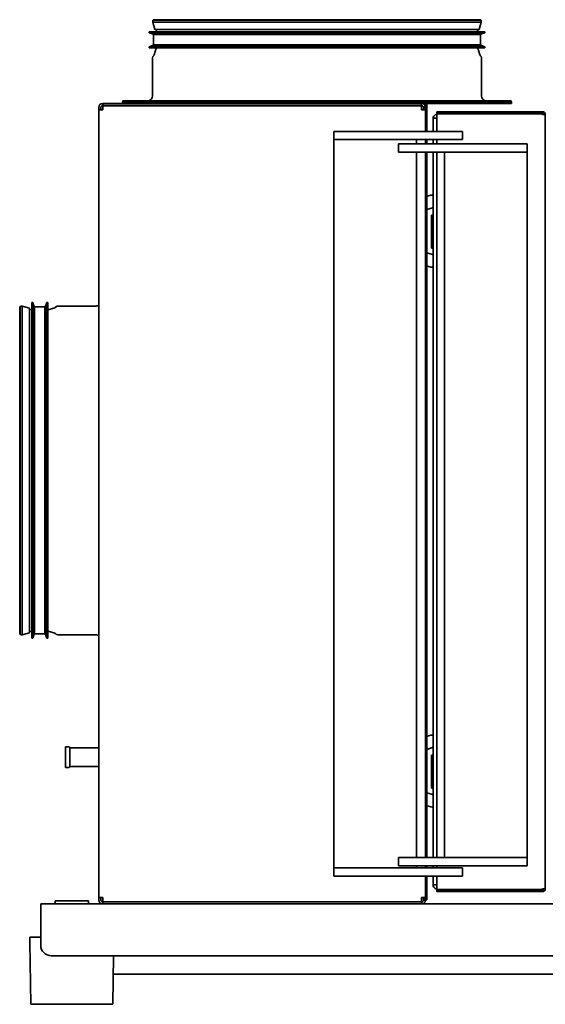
# Model space of a CAD drawing. Header units: millimetres. Extents: x 630 to 1141, y 461 to 937.
# Tile 1 of 4: x 630 to 884, y 461 to 937. Entities that reach past the tile are written whole.
import ezdxf

# ---------------------------------------------------------------- set-up
doc = ezdxf.new("R2010")
doc.units = ezdxf.units.MM
doc.header["$LTSCALE"] = 4
doc.layers.add('Krawędzie widoczne(ISO)', color=7, linetype='Continuous', lineweight=35, true_color=0x262659)

msp = doc.modelspace()

# ---------------------------------------------------------------- linework, layer by layer
at = {"layer": 'Krawędzie widoczne(ISO)'}
for p, q in [((852.75, 936.11), (693.91, 936.11)), ((694.91, 932.44), (693.91, 936.11)), ((852.54, 937.04), (694.11, 937.04)), ((851.98, 937.25), (694.67, 937.25)), ((851.74, 932.44), (852.75, 936.11)), ((854.46, 931.42), (692.19, 931.42)), ((692.19, 930.92), (692.19, 931.42)), ((854.46, 930.92), (692.19, 930.92)), ((694.35, 930.24), (692.19, 930.92)), ((852.35, 930.06), (694.3, 930.06)), ((694.3, 925.06), (694.3, 930.06)), ((852.3, 930.24), (694.35, 930.24)), ((694.35, 930.06), (694.35, 930.24)), ((851.74, 932.44), (694.91, 932.44)), ((695.69, 931.42), (695.54, 932.44)), ((850.96, 931.42), (851.12, 932.44)), ((852.3, 930.24), (854.46, 930.92)), ((852.3, 930.06), (852.3, 930.24)), ((852.35, 925.06), (852.35, 930.06)), ((854.46, 930.92), (854.46, 931.42)), ((694.35, 924.88), (692.19, 924.19)), ((854.46, 924.19), (692.19, 924.19)), ((692.19, 923.69), (692.19, 924.19)), ((854.46, 923.69), (692.19, 923.69)), ((852.35, 925.06), (694.3, 925.06)), ((694.35, 924.88), (694.35, 925.06)), ((852.3, 924.88), (694.35, 924.88)), ((695.65, 923.44), (694.66, 920.29)), ((851, 923.44), (852, 920.29)), ((852.3, 924.88), (852.3, 925.06)), ((852.3, 924.88), (854.46, 924.19)), ((854.46, 923.69), (854.46, 924.19)), ((693.83, 900.47), (693.83, 918.87)), ((852.83, 900.47), (852.83, 918.87)), ((823.78, 896.77), (669.78, 896.77)), ((669.78, 896.77), (669.78, 895.77)), ((823.78, 895.77), (669.78, 895.77)), ((669.78, 895.67), (823.78, 895.67)), ((669.78, 895.67), (669.78, 893.67)), ((679.33, 897.47), (867.33, 897.47)), ((679.33, 896.77), (679.33, 897.47)), ((867.23, 898.07), (679.43, 898.07)), ((679.43, 897.47), (679.43, 898.07)), ((711.78, 895.77), (711.78, 895.67)), ((722.48, 895.77), (722.48, 895.67)), ((724.48, 895.77), (724.48, 895.67)), ((769.08, 895.67), (769.08, 895.77)), ((777.58, 895.77), (777.58, 895.67)), ((822.18, 895.67), (822.18, 895.77)), ((823.78, 896.77), (823.78, 895.77)), ((823.78, 896.77), (867.33, 896.77)), ((823.78, 893.67), (823.78, 895.67)), ((824.35, 895.77), (824.35, 895.77)), ((824.78, 894.9), (824.78, 895.02)), ((825.78, 895.77), (825.51, 895.77)), ((825.58, 895.77), (825.58, 895.64)), ((825.78, 896.27), (825.78, 896.77)), ((825.78, 896.27), (825.78, 895.27)), ((825.78, 895.27), (825.78, 894.77)), ((826.48, 896.77), (826.48, 896.27)), ((826.48, 895.27), (826.48, 896.27)), ((826.48, 894.77), (826.48, 895.27)), ((867.23, 897.47), (867.23, 898.07)), ((867.33, 896.77), (867.33, 897.47)), ((667.78, 893.67), (667.78, 894.77)), ((667.78, 512.87), (667.78, 893.67)), ((667.78, 893.67), (669.78, 893.67)), ((668.78, 894.77), (668.78, 893.67)), ((823.78, 893.67), (825.78, 893.67)), ((824.78, 894.63), (824.78, 894.77)), ((824.78, 894.77), (824.87, 894.77)), ((824.78, 894.63), (824.78, 893.67)), ((824.78, 894.63), (825.78, 894.63)), ((824.87, 894.77), (825.78, 894.77)), ((826.48, 894.77), (825.78, 894.77)), ((825.78, 894.63), (825.78, 894.77)), ((825.78, 894.63), (825.78, 893.67)), ((826.48, 893.92), (825.78, 893.92)), ((825.78, 893.67), (825.78, 893.42)), ((825.78, 893.42), (825.78, 883.27)), ((826.48, 894.77), (826.48, 893.92)), ((826.48, 893.92), (826.48, 893.42)), ((826.48, 893.42), (826.48, 883.27)), ((831.18, 892.77), (831.18, 892.07)), ((831.18, 892.77), (831.68, 892.77)), ((831.68, 892.07), (831.18, 892.07)), ((831.18, 891.27), (831.18, 883.27)), ((881.78, 892.77), (831.68, 892.77)), ((831.68, 892.07), (881.78, 892.07)), ((881.79, 891.77), (831.68, 891.77)), ((881.78, 892.77), (882.28, 892.77)), ((882.28, 892.07), (881.78, 892.07)), ((882.28, 892.07), (882.28, 892.77)), ((882.98, 891.37), (882.28, 891.37)), ((883.68, 891.37), (882.98, 891.37)), ((883.68, 891.37), (883.68, 517.17)), ((829.48, 889.57), (831.18, 889.57)), ((829.48, 883.27), (829.48, 889.57)), ((781.48, 883.27), (781.48, 879.27)), ((781.48, 883.27), (796.98, 883.27)), ((796.98, 883.27), (828.23, 883.27)), ((828.23, 883.27), (843.73, 883.27)), ((843.73, 883.27), (843.73, 879.27)), ((781.48, 875.27), (781.48, 879.27)), ((796.98, 879.27), (781.48, 879.27)), ((796.98, 879.27), (828.23, 879.27)), ((812.73, 877.27), (828.23, 877.27)), ((812.73, 873.27), (812.73, 877.27)), ((821.48, 877.27), (821.48, 879.27)), ((825.78, 879.27), (825.78, 877.27)), ((826.48, 879.27), (826.48, 877.27)), ((843.73, 879.27), (828.23, 879.27)), ((828.23, 877.27), (859.48, 877.27)), ((829.48, 877.27), (829.48, 879.27)), ((831.18, 879.27), (831.18, 877.27)), ((859.48, 877.27), (874.98, 877.27)), ((874.98, 873.27), (874.98, 877.27)), ((781.48, 531.27), (781.48, 875.27)), ((828.23, 873.27), (812.73, 873.27)), ((821.48, 873.27), (821.48, 532.27)), ((825.78, 873.27), (825.78, 532.27)), ((826.48, 873.27), (826.48, 532.27)), ((828.23, 873.27), (859.48, 873.27)), ((829.48, 532.27), (829.48, 873.27)), ((831.18, 873.27), (831.18, 532.27)), ((834.98, 869.27), (834.98, 873.27)), ((874.98, 873.27), (859.48, 873.27)), ((874.98, 869.27), (874.98, 873.27)), ((834.98, 536.27), (834.98, 869.27)), ((874.98, 869.27), (874.98, 536.27)), ((827.25, 852.06), (826.48, 851.8)), ((829.16, 846.37), (826.48, 845.47)), ((828.68, 842.77), (829.48, 842.77)), ((828.68, 842.77), (828.68, 826.77)), ((829.16, 823.67), (826.48, 824.58)), ((828.68, 826.77), (829.48, 826.77)), ((827.25, 817.99), (826.48, 818.25)), ((635.42, 800.47), (635.42, 638.2)), ((635.92, 800.47), (635.42, 800.47)), ((635.92, 800.47), (635.92, 638.2)), ((636.61, 798.31), (635.92, 800.47)), ((641.97, 798.31), (642.66, 800.47)), ((642.66, 800.47), (642.66, 638.2)), ((643.16, 800.47), (642.66, 800.47)), ((643.16, 800.47), (643.16, 638.2)), ((629.6, 797.99), (629.6, 640.68)), ((629.81, 798.55), (629.81, 640.12)), ((630.74, 798.76), (630.74, 639.92)), ((634.41, 797.75), (630.74, 798.76)), ((634.41, 797.75), (634.41, 640.92)), ((635.42, 796.97), (634.41, 797.13)), ((636.61, 798.31), (636.61, 640.36)), ((636.79, 798.31), (636.61, 798.31)), ((636.79, 798.36), (636.79, 640.31)), ((641.79, 798.36), (636.79, 798.36)), ((641.79, 798.36), (641.79, 640.31)), ((641.97, 798.31), (641.79, 798.31)), ((641.97, 798.31), (641.97, 640.36)), ((643.41, 797.01), (646.56, 798.01)), ((666.38, 798.84), (647.98, 798.84)), ((634.41, 640.92), (630.74, 639.92)), ((635.42, 641.7), (634.41, 641.54)), ((635.92, 638.2), (635.42, 638.2)), ((636.61, 640.36), (635.92, 638.2)), ((636.79, 640.36), (636.61, 640.36)), ((641.79, 640.31), (636.79, 640.31)), ((641.97, 640.36), (641.79, 640.36)), ((641.97, 640.36), (642.66, 638.2)), ((643.16, 638.2), (642.66, 638.2)), ((643.41, 641.66), (646.56, 640.67)), ((666.38, 639.84), (647.98, 639.84)), ((827.25, 591.06), (826.48, 590.8)), ((651.78, 585.77), (651.78, 575.77)), ((653.28, 585.77), (651.78, 585.77)), ((653.78, 576.27), (653.78, 585.27)), ((653.78, 585.27), (667.78, 585.27)), ((829.16, 585.37), (826.48, 584.47)), ((828.68, 581.77), (829.48, 581.77)), ((828.68, 581.77), (828.68, 565.77)), ((653.78, 576.27), (667.78, 576.27)), ((653.28, 575.77), (651.78, 575.77)), ((829.16, 562.67), (826.48, 563.58)), ((828.68, 565.77), (829.48, 565.77)), ((827.25, 556.99), (826.48, 557.25)), ((834.98, 536.27), (834.98, 532.27)), ((874.98, 536.27), (874.98, 532.27)), ((781.48, 531.27), (781.48, 527.27)), ((812.73, 532.27), (828.23, 532.27)), ((812.73, 528.27), (812.73, 532.27)), ((859.48, 532.27), (828.23, 532.27)), ((859.48, 532.27), (874.98, 532.27)), ((874.98, 528.27), (874.98, 532.27)), ((781.48, 527.27), (796.98, 527.27)), ((781.48, 527.27), (781.48, 523.27)), ((828.23, 527.27), (796.98, 527.27)), ((828.23, 528.27), (812.73, 528.27)), ((821.48, 528.27), (821.48, 527.27)), ((825.78, 528.27), (825.78, 527.27)), ((826.48, 528.27), (826.48, 527.27)), ((859.48, 528.27), (828.23, 528.27)), ((828.23, 527.27), (843.73, 527.27)), ((829.48, 527.27), (829.48, 528.27)), ((831.18, 528.27), (831.18, 527.27)), ((843.73, 527.27), (843.73, 523.27)), ((874.98, 528.27), (859.48, 528.27)), ((796.98, 523.27), (781.48, 523.27)), ((828.23, 523.27), (796.98, 523.27)), ((825.78, 523.27), (825.78, 513.12)), ((826.48, 523.27), (826.48, 513.12)), ((843.73, 523.27), (828.23, 523.27)), ((829.48, 518.97), (829.48, 523.27)), ((831.18, 518.97), (829.48, 518.97)), ((831.18, 523.27), (831.18, 517.27)), ((831.18, 516.47), (831.18, 515.77)), ((831.18, 516.47), (831.68, 516.47)), ((831.68, 515.77), (831.18, 515.77)), ((831.68, 516.77), (881.79, 516.77)), ((831.68, 516.47), (881.78, 516.47)), ((831.68, 515.77), (881.78, 515.77)), ((881.78, 516.47), (882.28, 516.47)), ((882.28, 515.77), (881.78, 515.77)), ((882.28, 517.17), (882.98, 517.17)), ((882.28, 515.77), (882.28, 516.47)), ((882.98, 517.17), (883.68, 517.17)), ((639.78, 509.77), (639.78, 503.77)), ((639.78, 509.77), (669.78, 509.77)), ((646.78, 511.27), (662.78, 511.27)), ((646.78, 511.27), (646.78, 509.77)), ((662.78, 511.27), (662.78, 509.77)), ((667.78, 511.77), (667.78, 512.87)), ((669.78, 512.87), (667.78, 512.87)), ((668.78, 512.87), (668.78, 511.77)), ((669.78, 512.87), (669.78, 510.87)), ((823.78, 510.87), (669.78, 510.87)), ((823.78, 510.77), (669.78, 510.77)), ((669.78, 510.77), (669.78, 509.77)), ((669.78, 509.77), (823.78, 509.77)), ((823.78, 510.87), (823.78, 512.87)), ((825.78, 512.87), (823.78, 512.87)), ((823.78, 510.77), (823.78, 509.77)), ((823.78, 509.77), (1029.78, 509.77)), ((824.78, 512.87), (824.78, 511.91)), ((824.78, 511.91), (824.78, 511.77)), ((824.78, 511.91), (825.78, 511.91)), ((824.78, 511.77), (824.87, 511.77)), ((824.78, 511.64), (824.78, 511.52)), ((824.87, 511.77), (825.78, 511.77)), ((825.78, 513.12), (825.78, 512.87)), ((825.78, 512.87), (825.78, 511.91)), ((826.48, 512.62), (825.78, 512.62)), ((825.78, 511.77), (825.78, 511.91)), ((825.78, 511.77), (826.48, 511.77)), ((826.48, 513.12), (826.48, 512.62)), ((826.48, 512.62), (826.48, 511.77)), ((639.78, 489.77), (639.78, 503.77)), ((634.58, 493.77), (639.78, 493.77)), ((634.58, 491.27), (634.58, 493.77)), ((634.98, 461.27), (634.58, 491.27)), ((1024.78, 484.77), (644.78, 484.77)), ((674.58, 461.27), (674.89, 484.77)), ((674.77, 475.77), (994.78, 475.77)), ((674.58, 461.27), (634.98, 461.27))]:
    msp.add_line(p, q, dxfattribs=at)
for centre, radius, start, end in [((694.96, 936.36), 1.08, 141.5191, 193.3901), ((694.67, 936.4), 0.845, 90, 131.4069), ((851.98, 936.4), 0.845, 48.5931, 90), ((851.69, 936.36), 1.08, 346.6099, 38.4809), ((694.85, 923.69), 0.845, 342.463, 0), ((851.81, 923.69), 0.845, 180, 197.537), ((695.03, 918.87), 1.2, 125.1191, 180), ((693.85, 920.54), 0.845, 305.1191, 342.463), ((852.8, 920.54), 0.845, 197.537, 234.8809), ((851.63, 918.87), 1.2, 0, 54.8809), ((691.43, 900.47), 2.4, 270, 0), ((855.23, 900.47), 2.4, 180, 270), ((669.78, 894.77), 2, 90, 180), ((669.78, 894.77), 1, 90, 180), ((720.38, 894.37), 1.4, 68.2132, 90), ((723.88, 895.27), 0.5, 53.1301, 90), ((724.38, 895.27), 0.5, 78.463, 90), ((822.78, 895.27), 0.5, 90, 126.8699), ((831.48, 889.57), 2, 120, 180), ((831.48, 889.57), 2, 95.9667, 120), ((831.68, 891.27), 0.5, 90, 180), ((881.79, 891.27), 0.5, 11.537, 90), ((882.28, 891.37), 1.4, 0, 90), ((882.28, 891.37), 0.7, 0, 90), ((630.44, 797.99), 0.845, 138.5931, 180), ((630.49, 797.7), 1.08, 76.6099, 128.4809), ((643.16, 797.82), 0.845, 270, 287.537), ((646.31, 798.81), 0.845, 287.537, 324.8809), ((647.98, 797.64), 1.2, 90, 144.8809), ((666.38, 801.24), 2.4, 270, 305.6853), ((630.44, 640.68), 0.845, 180, 221.4069), ((630.49, 640.97), 1.08, 231.5191, 283.3901), ((643.16, 640.86), 0.845, 72.463, 90), ((646.31, 639.86), 0.845, 35.1191, 72.463), ((647.98, 641.04), 1.2, 215.1191, 270), ((666.38, 637.44), 2.4, 54.3147, 90), ((653.28, 585.27), 0.5, 0, 90), ((653.28, 576.27), 0.5, 270, 0), ((831.48, 518.97), 2, 180, 240), ((831.48, 518.97), 2, 240, 264.0333), ((831.68, 517.27), 0.5, 180, 270), ((881.79, 517.27), 0.5, 270, 348.463), ((882.28, 517.17), 1.4, 270, 0), ((882.28, 517.17), 0.7, 270, 0), ((669.78, 511.77), 2, 180, 270), ((669.78, 511.77), 1, 180, 270), ((644.78, 489.77), 5, 180, 270)]:
    msp.add_arc(centre, radius, start, end, dxfattribs=at)
msp.add_ellipse((823.74, 895.16), major_axis=(1.79, 0.16), ratio=0.893223, start_param=1.403878, end_param=1.470611, dxfattribs=at)
for points, knots in [([(824.78, 894.77), (824.78, 894.89), (824.75, 895.02), (824.66, 895.27), (824.58, 895.39), (824.38, 895.58), (824.27, 895.65), (824.1, 895.72), (824.04, 895.74), (823.91, 895.76), (823.85, 895.77), (823.78, 895.77)], [-0.1502977, -0.1502977, -0.1502977, -0.1502977, -0.1163208, -0.1163208, -0.0787354, -0.0787354, -0.0411188, -0.0411188, -0.0201808, -0.0201808, 0, 0, 0, 0]), ([(823.9, 896.77), (824.2, 896.75), (824.8, 896.57), (825.56, 895.87), (825.78, 895.18), (825.78, 894.77)], [-0.9641942, -0.9641942, -0.9641942, -0.9641942, -0.6887101, -0.4132261, 0, 0, 0, 0]), ([(824.77, 895.02), (824.92, 895.02), (825.09, 895.02), (825.4, 895.02), (825.56, 895.02), (825.72, 895.02)], [-0.092604, -0.092604, -0.092604, -0.092604, -0.04656745, -0.04656745, -0.0000185, -0.0000185, -0.0000185, -0.0000185]), ([(824.78, 894.9), (824.78, 894.92), (824.78, 894.94), (824.77, 894.98), (824.77, 895), (824.77, 895.02)], [-0.01783687, -0.01783687, -0.01783687, -0.01783687, -0.00892126, -0.00892126, -0.00001392, -0.00001392, -0.00001392, -0.00001392]), ([(825.72, 895.02), (825.56, 895), (825.4, 894.98), (825.09, 894.94), (824.93, 894.92), (824.78, 894.9)], [0.00000452, 0.00000452, 0.00000452, 0.00000452, 0.04736123, 0.04736123, 0.094778, 0.094778, 0.094778, 0.094778]), ([(823.78, 510.77), (823.86, 510.77), (823.94, 510.78), (824.09, 510.82), (824.16, 510.84), (824.35, 510.94), (824.46, 511.02), (824.62, 511.22), (824.68, 511.32), (824.76, 511.54), (824.78, 511.66), (824.78, 511.77)], [-0.2109977, -0.2109977, -0.2109977, -0.2109977, -0.1825207, -0.1825207, -0.1527251, -0.1527251, -0.0992245, -0.0992245, -0.0506012, -0.0506012, 0, 0, 0, 0]), ([(825.78, 511.77), (825.78, 511.34), (825.55, 510.63), (824.73, 509.93), (824.1, 509.77), (823.78, 509.77)], [-1, -1, -1, -1, -0.571429, -0.285714, 0, 0, 0, 0]), ([(824.77, 511.52), (824.77, 511.54), (824.77, 511.56), (824.78, 511.6), (824.78, 511.62), (824.78, 511.64)], [-0.01783044, -0.01783044, -0.01783044, -0.01783044, -0.00891572, -0.00891572, -0.000001, -0.000001, -0.000001, -0.000001]), ([(825.72, 511.52), (825.56, 511.52), (825.4, 511.52), (825.09, 511.52), (824.92, 511.52), (824.77, 511.52)], [0.00000481, 0.00000481, 0.00000481, 0.00000481, 0.04655836, 0.04655836, 0.09260799, 0.09260799, 0.09260799, 0.09260799]), ([(824.78, 511.64), (824.93, 511.62), (825.09, 511.6), (825.4, 511.56), (825.56, 511.54), (825.72, 511.52)], [0.000001, 0.000001, 0.000001, 0.000001, 0.04734999, 0.04734999, 0.0946387, 0.0946387, 0.0946387, 0.0946387])]:
    msp.add_open_spline(points, degree=3, knots=knots, dxfattribs=at)
for points in [[(829.48, 852.5), (828.72, 852.45), (827.97, 852.3), (827.25, 852.06)], [(829.48, 846.46), (829.37, 846.44), (829.27, 846.41), (829.16, 846.37)], [(829.48, 823.59), (829.37, 823.61), (829.27, 823.64), (829.16, 823.67)], [(829.48, 817.54), (828.72, 817.59), (827.97, 817.74), (827.25, 817.99)], [(829.48, 591.5), (828.72, 591.45), (827.97, 591.3), (827.25, 591.06)], [(829.48, 585.46), (829.37, 585.44), (829.27, 585.41), (829.16, 585.37)], [(829.48, 562.59), (829.37, 562.61), (829.27, 562.64), (829.16, 562.67)], [(829.48, 556.54), (828.72, 556.59), (827.97, 556.74), (827.25, 556.99)]]:
    msp.add_open_spline(points, degree=3, dxfattribs=at)

doc.saveas('drawing.dxf')
